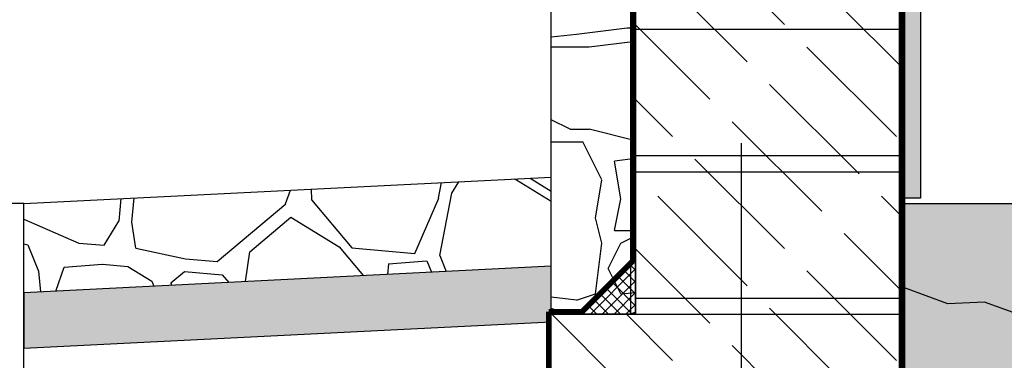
# Model space of a CAD drawing. Header units: centimetres. Extents: x 148485 to 162129, y -6573 to -2118.
# Tile 102 of 167: x 151813 to 151907, y -4752 to -4720. Entities that reach past the tile are written whole.
import ezdxf

# ---------------------------------------------------------------- set-up
doc = ezdxf.new("R2010")
doc.units = ezdxf.units.CM
doc.header["$LTSCALE"] = 0.1
doc.linetypes.add('DASHDOT', pattern=[1, 0.5, -0.25, 0, -0.25])
doc.linetypes.add('DASHED', pattern=[19.05, 12.7, -6.35])
doc.layers.add('A_izolacje', color=7, linetype='DASHED', lineweight=15)
for name, color, linetype in [('A_wymiary_zewn', 4, 'Continuous'), ('hatch_R&F', 4, 'Continuous'), ('osie_R&F', 6, 'DASHDOT'), ('widoki_R&F', 4, 'Continuous'), ('ściany_murowane_R&F', 13, 'Continuous')]:
    doc.layers.add(name, color=color, linetype=linetype)
doc.layers.add('ZAKRES_MDCP_L_0', color=7, linetype='Continuous', true_color=0xfd0000)

msp = doc.modelspace()

# ---------------------------------------------------------------- hatches: boundary and pattern name
at = {"layer": 'hatch_R&F'}
h = msp.add_hatch(dxfattribs=at)
h.set_pattern_fill('AR-SAND', color=256, scale=0.01)
h.set_pattern_definition([(37.5, (3603.51983, 1583.23214), (-0.016000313, 0.4894132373), [0, -0.38608, 0, -0.4318, 0, -0.41275]), (7.5, (3603.5198, 1583.23214), (0.449523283, 0.7168251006), [0, -0.20828, 0, -0.34798, 0, -0.13335]), (327.5, (3603.2074, 1583.23214), (0.7909923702, 0.0014371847), [0, -0.127, 0, -0.4572, 0, -0.5969]), (317.5, (3603.2074, 1583.23214), (0.7635564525, 0.2229293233), [0, -0.0635, 0, -0.29972, 0, -0.3429])])
h.paths.add_polyline_path([(151897.169, -4683.06), (151894.169, -4683.06), (151894.169, -4681.56), (151898.669, -4681.56), (151898.669, -4737.06), (151897.169, -4737.06)])
h = msp.add_hatch(dxfattribs=at)
h.set_pattern_fill('ROCKWALL', color=256, scale=60, pattern_type=2)
h.set_pattern_definition([(0, (3666.02, 1600.63), (60, 60), [1.8, -58.2]), (0, (3665.42, 1629.43), (60, 60), [1.8, -58.2]), (0, (3645.02, 1588.63), (60, 60), [1.8, -58.2]), (0, (3610.82, 1639.03), (60, 60), [2.4, -57.6]), (0, (3636.62, 1608.43), (60, 60), [3.6, -56.4]), (0, (3663.62, 1637.23), (60, 60), [3.6, -56.4]), (0, (3638.42, 1613.23), (60, 60), [3.6, -56.4]), (0, (3645.62, 1612.63), (60, 60), [7.2, -52.8]), (0, (3663.02, 1601.23), (60, 60), [1.8, -58.2]), (0, (3640.22, 1594.03), (60, 60), [2.4, -57.6]), (0, (3622.22, 1615.03), (60, 60), [3, -57]), (0, (3665.42, 1586.83), (60, 60), [3, -57]), (0, (3648.02, 1614.43), (60, 60), [3.6, -56.4]), (0, (3651.62, 1634.83), (60, 60), [3.6, -56.4]), (0, (3663.02, 1628.23), (60, 60), [3.6, -56.4]), (0, (3612.02, 1628.23), (60, 60), [4.2, -55.8]), (0, (3652.82, 1599.43), (60, 60), [4.8, -55.2]), (0, (3630.02, 1642.63), (60, 60), [4.8, -55.2]), (0, (3618.62, 1613.23), (60, 60), [5.4, -54.6]), (0, (3620.42, 1626.43), (60, 60), [6, -54]), (0, (3648.02, 1636.63), (60, 60), [8.4, -51.6]), (0, (3625.22, 1583.83), (60, 60), [9.6, -50.4]), (0, (3609.62, 1619.83), (60, 60), [14.4, -45.6]), (90, (3661.22, 1633.63), (-60, 60), [2.4, -57.6]), (90, (3617.42, 1630.63), (-60, 60), [2.4, -57.6]), (90, (3619.22, 1632.43), (-60, 60), [2.4, -57.6]), (90, (3640.22, 1615.63), (-60, 60), [3.6, -56.4]), (90, (3639.02, 1589.23), (-60, 60), [3.6, -56.4]), (90, (3609.02, 1603.63), (-60, 60), [4.2, -55.8]), (90, (3642.62, 1609.63), (-60, 60), [1.8, -58.2]), (90, (3651.62, 1591.63), (-60, 60), [2.4, -57.6]), (90, (3625.22, 1615.03), (-60, 60), [2.4, -57.6]), (90, (3637.22, 1639.03), (-60, 60), [2.4, -57.6]), (90, (3639.02, 1641.43), (-60, 60), [2.4, -57.6]), (90, (3656.42, 1641.43), (-60, 60), [3, -57]), (90, (3658.22, 1641.43), (-60, 60), [3, -57]), (90, (3637.82, 1589.23), (-60, 60), [3, -57]), (90, (3635.42, 1604.83), (-60, 60), [6, -54]), (45, (3644.42, 1611.432), (0, 60), [1.697058, -83.155756]), (45, (3658.22, 1589.832), (0, 60), [1.697058, -83.155756]), (45, (3639.02, 1592.832), (0, 60), [1.697058, -83.155756]), (45, (3648.02, 1590.432), (0, 60), [1.697058, -83.155756]), (45, (3648.62, 1594.632), (0, 60), [1.697058, -83.155756]), (45, (3621.62, 1639.632), (0, 60), [1.697058, -83.155756]), (45, (3656.42, 1636.632), (0, 60), [1.697058, -83.155756]), (45, (3654.02, 1604.832), (0, 60), [2.545584, -82.30723]), (45, (3621.62, 1589.832), (0, 60), [2.545584, -82.30723]), (45, (3651.02, 1597.632), (0, 60), [2.545584, -82.30723]), (45, (3622.22, 1589.232), (0, 60), [4.242642, -80.610172]), (45, (3655.22, 1625.232), (0, 60), [4.242642, -80.610172]), (45, (3656.42, 1625.232), (0, 60), [4.242642, -80.610172]), (45, (3635.42, 1603.632), (0, 60), [5.091168, -79.761646]), (45, (3631.22, 1600.632), (0, 60), [5.939694, -78.91312]), (135, (3640.22, 1588.032), (-60, 7e-15), [1.697058, -83.155756]), (135, (3660.02, 1637.832), (-60, 7e-15), [1.697058, -83.155756]), (135, (3642.02, 1613.832), (-60, 7e-15), [2.545584, -82.30723]), (135, (3625.22, 1617.432), (-60, 7e-15), [2.545584, -82.30723]), (135, (3651.02, 1618.632), (-60, 7e-15), [2.545584, -82.30723]), (135, (3657.62, 1586.832), (-60, 7e-15), [2.545584, -82.30723]), (135, (3660.02, 1601.832), (-60, 7e-15), [3.39411, -81.458704]), (135, (3610.22, 1598.232), (-60, 7e-15), [3.39411, -81.458704]), (135, (3628.82, 1624.032), (-60, 7e-15), [3.39411, -81.458704]), (135, (3611.42, 1601.232), (-60, 7e-15), [3.39411, -81.458704]), (135, (3663.02, 1601.232), (-60, 7e-15), [4.242642, -80.610172]), (135, (3640.22, 1622.232), (-60, 7e-15), [4.242642, -80.610172]), (135, (3636.62, 1595.232), (-60, 7e-15), [5.091168, -79.761646]), (135, (3637.82, 1592.232), (-60, 7e-15), [8.485278, -76.367536]), (5.710593, (3651.62, 1600.032), (60, 2e-09), [6.03, -596.962537]), (5.710593, (3657.02, 1612.032), (60, 2e-09), [6.03, -596.962537]), (5.710593, (3642.02, 1613.832), (60, 2e-09), [6.03, -596.962537]), (5.710593, (3643.22, 1619.832), (60, 2e-09), [6.03, -596.962537]), (5.710593, (3657.62, 1599.432), (60, 2e-09), [6.03, -596.962537]), (5.710593, (3659.42, 1586.232), (60, 2e-09), [6.03, -596.962537]), (5.710593, (3617.42, 1618.632), (60, 2e-09), [6.03, -596.962537]), (5.710593, (3612.62, 1612.632), (60, 2e-09), [6.03, -596.962537]), (5.710593, (3625.22, 1600.032), (60, 2e-09), [6.03, -596.962537]), (5.710593, (3645.02, 1621.632), (60, 2e-09), [6.03, -596.962537]), (5.710593, (3664.22, 1585.632), (60, 2e-09), [6.03, -596.962537]), (5.710593, (3610.22, 1613.832), (60, 2e-09), [12.06, -590.932537]), (5.710593, (3660.02, 1637.832), (60, 2e-09), [6.03, -596.962537]), (7.1250163, (3609.62, 1626.432), (60, -6e-10), [4.8372, -478.898265]), (7.1250163, (3607.22, 1637.232), (60, -6e-10), [4.8372, -478.898265]), (7.1250163, (3656.42, 1613.232), (60, -6e-10), [4.8372, -478.898265]), (7.1250163, (3630.02, 1627.032), (60, -6e-10), [4.8372, -478.898265]), (7.1250163, (3625.22, 1642.032), (60, -6e-10), [4.8372, -478.898265]), (7.1250163, (3666.02, 1638.432), (60, -6e-10), [4.8372, -478.898265]), (7.1250163, (3659.42, 1585.032), (60, -6e-10), [4.8372, -478.898265]), (9.462322, (3654.02, 1603.632), (60, -3e-11), [3.6498, -361.315952]), (9.462322, (3625.82, 1598.232), (60, -3e-11), [3.6498, -361.315952]), (11.3099325, (3640.22, 1619.232), (60, -2e-09), [3.0594, -302.88177]), (11.3099325, (3624.02, 1619.832), (60, -2e-09), [3.0594, -302.88177]), (11.3099325, (3640.22, 1635.432), (60, -2e-09), [3.0594, -302.88177]), (11.3099325, (3662.42, 1593.432), (60, -2e-09), [6.1188, -299.82237]), (14.036243, (3651.62, 1614.432), (60, 4e-09), [2.4738, -244.912538]), (14.036243, (3634.82, 1583.832), (60, 4e-09), [2.4738, -244.912538]), (14.036243, (3622.82, 1643.232), (60, 4e-09), [2.4738, -244.912538]), (14.036243, (3663.62, 1600.032), (60, 4e-09), [2.4738, -244.912538]), (14.036243, (3645.62, 1589.832), (60, 4e-09), [2.4738, -244.912538]), (14.036243, (3630.62, 1625.832), (60, 4e-09), [2.4738, -244.912538]), (14.036243, (3659.42, 1628.232), (60, 4e-09), [2.4738, -244.912538]), (14.036243, (3618.02, 1638.432), (60, 4e-09), [2.4738, -244.912538]), (14.036243, (3659.42, 1591.032), (60, 4e-09), [9.8952, -237.491138]), (18.434949, (3666.02, 1613.232), (60, -1e-09), [1.8972, -187.83946]), (18.434949, (3645.62, 1604.232), (60, -1e-09), [3.7944, -185.94226]), (18.434949, (3611.42, 1598.832), (60, -1e-09), [3.7944, -185.94226]), (18.434949, (3651.02, 1622.232), (60, -1e-09), [3.7944, -185.94226]), (18.434949, (3640.22, 1588.032), (60, -1e-09), [5.6916, -184.04506]), (26.565052, (3610.22, 1618.632), (60, 7e-07), [1.3416, -132.822479]), (26.565052, (3658.22, 1584.432), (60, 7e-07), [1.3416, -132.822479]), (26.565051, (3640.22, 1608.432), (60, 3e-09), [2.6832, -131.480879]), (26.565051, (3661.22, 1636.032), (60, 3e-09), [2.6832, -131.480879]), (26.565051, (3636.02, 1612.032), (60, 3e-09), [2.6832, -131.480879]), (26.565051, (3657.62, 1600.632), (60, 3e-09), [2.6832, -131.480879]), (26.565051, (3648.02, 1603.032), (60, 3e-09), [2.6832, -131.480879]), (26.565051, (3610.22, 1611.432), (60, 3e-09), [2.6832, -131.480879]), (26.565051, (3664.82, 1601.232), (60, 3e-09), [2.6832, -131.480879]), (26.565051, (3637.82, 1634.232), (60, 3e-09), [2.6832, -131.480879]), (26.565051, (3622.82, 1640.832), (60, 3e-09), [2.6832, -131.480879]), (26.565051, (3635.42, 1613.232), (60, 3e-09), [4.0248, -130.139279]), (26.565051, (3646.82, 1588.632), (60, 3e-09), [4.0248, -130.139279]), (26.565051, (3640.22, 1586.232), (60, 3e-09), [5.3664, -128.797679]), (26.565051, (3656.42, 1590.432), (60, 3e-09), [6.708, -127.456079]), (63.434949, (3618.62, 1631.232), (3e-09, 60), [1.3416, -132.822479]), (63.434949, (3639.02, 1583.832), (3e-09, 60), [2.6832, -131.480879]), (63.434949, (3656.42, 1584.432), (3e-09, 60), [2.6832, -131.480879]), (63.434949, (3609.02, 1616.232), (3e-09, 60), [2.6832, -131.480879]), (63.434949, (3616.22, 1628.232), (3e-09, 60), [2.6832, -131.480879]), (63.434949, (3617.42, 1633.032), (3e-09, 60), [2.6832, -131.480879]), (63.434949, (3634.82, 1627.632), (3e-09, 60), [2.6832, -131.480879]), (63.434949, (3608.42, 1594.632), (3e-09, 60), [4.0248, -130.139279]), (63.434949, (3658.22, 1628.232), (3e-09, 60), [4.0248, -130.139279]), (63.434949, (3627.02, 1620.432), (3e-09, 60), [4.0248, -130.139279]), (63.434949, (3619.82, 1586.232), (3e-09, 60), [4.0248, -130.139279]), (63.434949, (3633.02, 1598.832), (3e-09, 60), [5.3664, -128.797679]), (63.434949, (3654.02, 1620.432), (3e-09, 60), [5.3664, -128.797679]), (63.434949, (3619.22, 1634.832), (3e-09, 60), [5.3664, -128.797679]), (63.434949, (3627.62, 1619.832), (3e-09, 60), [6.708, -127.456079]), (71.565051, (3654.62, 1623.432), (-1e-09, 60), [1.8972, -187.83946]), (71.565051, (3608.42, 1586.832), (-1e-09, 60), [3.7944, -185.94226]), (71.565051, (3609.02, 1607.832), (-1e-09, 60), [3.7944, -185.94226]), (71.565051, (3635.42, 1633.632), (-1e-09, 60), [5.6922, -184.04446]), (75.963757, (3610.22, 1594.032), (4e-09, 60), [4.9476, -242.438738]), (75.963757, (3620.42, 1639.032), (4e-09, 60), [2.4738, -244.912538]), (78.6900675, (3627.02, 1616.832), (-2e-09, 60), [3.0594, -302.88177]), (78.6900675, (3607.22, 1602.432), (-2e-09, 60), [3.0594, -302.88177]), (78.6900675, (3609.62, 1619.832), (-2e-09, 60), [3.0594, -302.88177]), (78.6900675, (3623.42, 1591.632), (-2e-09, 60), [6.1188, -299.82237]), (78.6900675, (3636.62, 1628.232), (-2e-09, 60), [6.1188, -299.82237]), (80.537678, (3643.82, 1607.832), (-3e-11, 60), [3.6168, -361.348952]), (80.537678, (3621.62, 1585.632), (-3e-11, 60), [3.6168, -361.348952]), (80.537678, (3607.82, 1621.032), (-3e-11, 60), [3.6168, -361.348952]), (82.8749837, (3637.22, 1584.432), (-6e-10, 60), [4.8372, -478.898265]), (82.8749837, (3607.82, 1613.832), (-6e-10, 60), [4.8372, -478.898265]), (84.289407, (3656.42, 1606.032), (7e-10, 60), [6.03, -596.962537]), (84.289407, (3625.22, 1592.232), (7e-10, 60), [6.03, -596.962537]), (95.710593, (3639.02, 1615.032), (-2e-09, 60), [6.03, -596.962537]), (95.710593, (3610.82, 1588.032), (-2e-09, 60), [6.03, -596.962537]), (97.1250163, (3655.82, 1606.632), (6e-10, 60), [4.8372, -478.898265]), (99.462322, (3636.62, 1608.432), (-6e-08, 60), [3.6168, -361.348952]), (99.462322, (3651.62, 1594.032), (-6e-08, 60), [3.6168, -361.348952]), (99.462322, (3649.82, 1595.832), (-6e-08, 60), [3.6168, -361.348952]), (99.462322, (3610.22, 1622.832), (-6e-08, 60), [3.6168, -361.348952]), (99.462322, (3654.62, 1616.832), (-6e-08, 60), [3.6168, -361.348952]), (99.462322, (3636.02, 1630.032), (-6e-08, 60), [3.6168, -361.348952]), (99.462322, (3639.62, 1637.832), (-6e-08, 60), [3.6168, -361.348952]), (101.3099325, (3607.82, 1605.432), (2e-09, 60), [6.1188, -299.82237]), (101.3099325, (3609.62, 1590.432), (2e-09, 60), [3.0594, -302.88177]), (101.3099325, (3637.22, 1625.232), (2e-09, 60), [3.0594, -302.88177]), (104.036243, (3654.02, 1615.032), (-4e-09, 60), [2.4738, -244.912538]), (104.036243, (3608.42, 1618.632), (-4e-09, 60), [2.4738, -244.912538]), (104.036243, (3661.82, 1631.232), (-4e-09, 60), [2.4738, -244.912538]), (104.036243, (3619.22, 1628.832), (-4e-09, 60), [2.4738, -244.912538]), (104.036243, (3658.82, 1639.032), (-4e-09, 60), [2.4738, -244.912538]), (108.434949, (3642.62, 1611.432), (1e-09, 60), [1.8972, -187.83946]), (108.434949, (3618.62, 1635.432), (1e-09, 60), [1.8972, -187.83946]), (108.434949, (3649.22, 1591.632), (1e-09, 60), [1.8972, -187.83946]), (108.434949, (3659.42, 1586.232), (1e-09, 60), [3.7944, -185.94226]), (108.434949, (3657.62, 1637.832), (1e-09, 60), [3.7944, -185.94226]), (116.565051, (3645.62, 1604.232), (-3e-09, 60), [4.0248, -130.139279]), (116.565051, (3645.62, 1601.232), (-3e-09, 60), [4.0248, -130.139279]), (116.565051, (3608.42, 1624.632), (-3e-09, 60), [4.0248, -130.139279]), (116.565051, (3656.42, 1613.232), (-3e-09, 60), [4.0248, -130.139279]), (116.565051, (3638.42, 1621.032), (-3e-09, 60), [5.3664, -128.797679]), (116.565051, (3649.22, 1600.632), (-3e-09, 60), [2.6832, -131.480879]), (116.565051, (3628.22, 1614.432), (-3e-09, 60), [2.6832, -131.480879]), (116.565051, (3660.02, 1631.832), (-3e-09, 60), [2.6832, -131.480879]), (116.565051, (3622.82, 1643.232), (-3e-09, 60), [2.6832, -131.480879]), (116.565051, (3610.22, 1613.832), (-3e-09, 60), [2.6832, -131.480879]), (116.565051, (3621.02, 1641.432), (-3e-09, 60), [4.0248, -130.139279]), (153.434949, (3629.42, 1613.832), (-60, 3e-09), [1.3416, -132.822479]), (153.434949, (3663.02, 1628.232), (-60, 3e-09), [1.3416, -132.822479]), (153.434949, (3655.22, 1611.432), (-60, 3e-09), [2.6832, -131.480879]), (153.434949, (3653.42, 1617.432), (-60, 3e-09), [2.6832, -131.480879]), (153.434949, (3637.22, 1641.432), (-60, 3e-09), [2.6832, -131.480879]), (153.434949, (3660.02, 1604.232), (-60, 3e-09), [4.0248, -130.139279]), (153.434949, (3665.42, 1629.432), (-60, 3e-09), [4.0248, -130.139279]), (153.434949, (3624.62, 1597.632), (-60, 3e-09), [4.0248, -130.139279]), (153.434949, (3649.22, 1599.432), (-60, 3e-09), [4.0248, -130.139279]), (153.434949, (3643.82, 1604.832), (-60, 3e-09), [5.3664, -128.797679]), (161.565051, (3625.22, 1600.032), (-60, -1e-09), [1.8972, -187.83946]), (161.565051, (3606.62, 1611.432), (-60, -1e-09), [3.7944, -185.94226]), (161.565051, (3635.42, 1610.832), (-60, -1e-09), [5.6922, -184.04446]), (161.565051, (3655.82, 1588.632), (-60, -1e-09), [5.6922, -184.04446]), (165.963757, (3651.62, 1600.032), (-60, 4e-09), [2.4738, -244.912538]), (165.963757, (3631.82, 1598.232), (-60, 4e-09), [2.4738, -244.912538]), (165.963757, (3651.62, 1634.832), (-60, 4e-09), [2.4738, -244.912538]), (165.963757, (3642.02, 1637.232), (-60, 4e-09), [2.4738, -244.912538]), (165.963757, (3656.42, 1590.432), (-60, 4e-09), [4.9476, -242.438738]), (165.963757, (3612.02, 1628.232), (-60, 4e-09), [4.9476, -242.438738]), (165.963757, (3630.02, 1627.032), (-60, 4e-09), [4.9476, -242.438738]), (168.6900675, (3636.02, 1625.832), (-60, -2e-09), [3.0594, -302.88177]), (168.6900675, (3619.22, 1585.032), (-60, -2e-09), [3.0594, -302.88177]), (168.6900675, (3619.82, 1586.232), (-60, -2e-09), [9.1782, -296.76297]), (170.537678, (3654.02, 1603.632), (-60, 2e-09), [3.6498, -361.315952]), (170.537678, (3658.82, 1634.232), (-60, 2e-09), [3.6498, -361.315952]), (172.8749836, (3654.02, 1604.832), (-60, 4e-10), [4.8372, -478.898265]), (172.8749836, (3645.02, 1621.632), (-60, 4e-10), [4.8372, -478.898265]), (172.8749836, (3666.02, 1613.232), (-60, 4e-10), [4.8372, -478.898265]), (172.8749836, (3618.02, 1638.432), (-60, 4e-10), [4.8372, -478.898265]), (174.289407, (3620.42, 1626.432), (-60, 4e-09), [6.03, -596.962537]), (174.289407, (3630.02, 1612.632), (-60, 4e-09), [6.03, -596.962537]), (174.289407, (3648.62, 1593.432), (-60, 4e-09), [6.03, -596.962537]), (174.289407, (3635.42, 1613.232), (-60, 4e-09), [6.03, -596.962537]), (174.289407, (3617.42, 1618.632), (-60, 4e-09), [6.03, -596.962537]), (174.289407, (3621.02, 1599.432), (-60, 4e-09), [6.03, -596.962537]), (174.289407, (3618.02, 1637.232), (-60, 4e-09), [6.03, -596.962537]), (174.289407, (3649.22, 1635.432), (-60, 4e-09), [6.03, -596.962537]), (174.289407, (3625.22, 1628.232), (-60, 4e-09), [6.03, -596.962537]), (174.289407, (3616.22, 1585.632), (-60, 4e-09), [6.03, -596.962537]), (174.289407, (3648.02, 1636.632), (-60, 4e-09), [6.03, -596.962537]), (177.1375948, (3648.6198, 1594.632), (-60, 3e-09), [12.015, -1189.484063]), (177.1375948, (3623.4198, 1600.632), (-60, 3e-09), [12.015, -1189.484063])])
h.paths.add_polyline_path([(151863.669, -4683.56), (151871.669, -4683.56), (151871.669, -4748.06), (151863.669, -4748.06)])
h = msp.add_hatch(dxfattribs=at)
h.set_pattern_fill('AR-SAND', color=256, scale=0.01, angle=180)
h.set_pattern_definition([(37.5, (3608.01983, 1583.23214), (-0.016000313, 0.4894132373), [0, -0.38608, 0, -0.4318, 0, -0.41275]), (7.5, (3608.0198, 1583.23214), (0.449523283, 0.7168251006), [0, -0.20828, 0, -0.34798, 0, -0.13335]), (327.5, (3607.7074, 1583.23214), (0.7909923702, 0.0014371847), [0, -0.127, 0, -0.4572, 0, -0.5969]), (317.5, (3607.7074, 1583.23214), (0.7635564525, 0.2229293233), [0, -0.0635, 0, -0.29972, 0, -0.3429])])
h.paths.add_polyline_path([(151871.169, -4733.56), (151871.169, -4683.06), (151876.669, -4683.06), (151876.669, -4683.56), (151871.669, -4683.56), (151871.669, -4733.56)])
h = msp.add_hatch(dxfattribs=at)
h.set_pattern_fill('AR-SAND', color=256, scale=0.01)
h.set_pattern_definition([(37.5, (3603.01983, 1583.23214), (-0.016000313, 0.4894132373), [0, -0.38608, 0, -0.4318, 0, -0.41275]), (7.5, (3603.0198, 1583.23214), (0.449523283, 0.7168251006), [0, -0.20828, 0, -0.34798, 0, -0.13335]), (327.5, (3602.7074, 1583.23214), (0.7909923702, 0.0014371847), [0, -0.127, 0, -0.4572, 0, -0.5969]), (317.5, (3602.7074, 1583.23214), (0.7635564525, 0.2229293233), [0, -0.0635, 0, -0.29972, 0, -0.3429])])
h.paths.add_polyline_path([(151896.669, -4683.56), (151891.669, -4683.56), (151891.669, -4683.06), (151897.169, -4683.06), (151897.169, -4811.06), (151896.669, -4811.06)])
h = msp.add_hatch(dxfattribs=at)
h.set_pattern_fill('ACAD_ISO02W100', color=256, angle=135, style=0)
h.set_pattern_definition([(135, (3609.02, 1583.232), (-3.5355339, -3.5355339), [12, -3])])
h.paths.add_polyline_path([(151871.669, -4707.56), (151896.669, -4707.56), (151896.669, -4815.56), (151863.669, -4815.56), (151863.669, -4748.06), (151871.669, -4748.06)])
h = msp.add_hatch(dxfattribs=at)
h.set_pattern_fill('ROCKWALL', color=256, scale=60, angle=265, pattern_type=2)
h.set_pattern_definition([(265, (-795.006, -91.29), (54.542337, -65.001026), [1.8, -58.2]), (265, (-766.263, -93.2), (54.542337, -65.001026), [1.8, -58.2]), (265, (-805.13, -69.32), (54.542337, -65.001026), [1.8, -58.2]), (265, (-751.94, -39.645), (54.542337, -65.001026), [2.4, -57.6]), (265, (-784.673, -62.68), (54.542337, -65.001026), [3.6, -56.4]), (265, (-758.336, -92.09), (54.542337, -65.001026), [3.6, -56.4]), (265, (-780.05, -64.89), (54.542337, -65.001026), [3.6, -56.4]), (265, (-781.274, -72.01), (54.542337, -65.001026), [7.2, -52.8]), (265, (-794.147, -88.35), (54.542337, -65.001026), [1.8, -58.2]), (265, (-799.33, -65.01), (54.542337, -65.001026), [2.4, -57.6]), (265, (-776.844, -48.91), (54.542337, -65.001026), [3, -57]), (265, (-808.7, -89.49), (54.542337, -65.001026), [3, -57]), (265, (-779.69, -74.56), (54.542337, -65.001026), [3.6, -56.4]), (265, (-759.68, -79.924), (54.542337, -65.001026), [3.6, -56.4]), (265, (-767.25, -90.705), (54.542337, -65.001026), [3.6, -56.4]), (265, (-762.805, -39.9), (54.542337, -65.001026), [4.2, -55.8]), (265, (-795.05, -78.034), (54.542337, -65.001026), [4.8, -55.2]), (265, (-750.03, -59.086), (54.542337, -65.001026), [4.8, -55.2]), (265, (-778.32, -45.167), (54.542337, -65.001026), [5.4, -54.6]), (265, (-765.33, -48.11), (54.542337, -65.001026), [6, -54]), (265, (-757.574, -76.494), (54.542337, -65.001026), [8.4, -51.6]), (265, (-808.186, -49.18), (54.542337, -65.001026), [9.6, -50.4]), (265, (-770.964, -36.776), (54.542337, -65.001026), [14.4, -45.6]), (355, (-761.713, -89.38), (65.001026, 54.542337), [2.4, -57.6]), (355, (-760.885, -45.49), (65.001026, 54.542337), [2.4, -57.6]), (355, (-759.25, -47.44), (65.001026, 54.542337), [2.4, -57.6]), (355, (-777.815, -66.894), (65.001026, 54.542337), [3.6, -56.4]), (355, (-804.01, -63.4), (65.001026, 54.542337), [3.6, -56.4]), (355, (-787.05, -34.767), (65.001026, 54.542337), [4.2, -55.8]), (355, (-784, -68.76), (65.001026, 54.542337), [1.8, -58.2]), (355, (-802.717, -76.16), (65.001026, 54.542337), [2.4, -57.6]), (355, (-777.105, -51.9), (65.001026, 54.542337), [2.4, -57.6]), (355, (-754.24, -65.945), (65.001026, 54.542337), [2.4, -57.6]), (355, (-752.01, -67.947), (65.001026, 54.542337), [2.4, -57.6]), (355, (-753.525, -85.28), (65.001026, 54.542337), [3, -57]), (355, (-753.68, -87.074), (65.001026, 54.542337), [3, -57]), (355, (-803.905, -62.2), (65.001026, 54.542337), [3, -57]), (355, (-788.155, -61.17), (65.001026, 54.542337), [6, -54]), (310, (-782.365, -70.71), (59.771682, -5.229345), [1.697058, -83.155756]), (310, (-805.085, -82.577), (59.771682, -5.229345), [1.697058, -83.155756]), (310, (-800.423, -63.71), (59.771682, -5.229345), [1.697058, -83.155756]), (310, (-803.6, -72.468), (59.771682, -5.229345), [1.697058, -83.155756]), (310, (-799.467, -73.43), (59.771682, -5.229345), [1.697058, -83.155756]), (310, (-752.285, -50.456), (59.771682, -5.229345), [1.697058, -83.155756]), (310, (-758.306, -84.862), (59.771682, -5.229345), [1.697058, -83.155756]), (310, (-789.776, -79.7), (59.771682, -5.229345), [2.545584, -82.30723]), (310, (-801.895, -46.116), (59.771682, -5.229345), [2.545584, -82.30723]), (310, (-796.687, -76.084), (59.771682, -5.229345), [2.545584, -82.30723]), (310, (-802.545, -46.66), (59.771682, -5.229345), [4.242642, -80.610172]), (310, (-769.56, -82.673), (59.771682, -5.229345), [4.242642, -80.610172]), (310, (-769.663, -83.87), (59.771682, -5.229345), [4.242642, -80.610172]), (310, (-789.35, -61.066), (59.771682, -5.229345), [5.091168, -79.761646]), (310, (-791.973, -56.62), (59.771682, -5.229345), [5.939694, -78.91312]), (40, (-805.31, -64.49), (5.229345, 59.771682), [1.697058, -83.155756]), (40, (-757.425, -88.553), (5.229345, 59.771682), [1.697058, -83.155756]), (40, (-779.765, -68.53), (5.229345, 59.771682), [2.545584, -82.30723]), (40, (-774.714, -52.108), (5.229345, 59.771682), [2.545584, -82.30723]), (40, (-775.767, -77.914), (5.229345, 59.771682), [2.545584, -82.30723]), (40, (-808.02, -81.717), (5.229345, 59.771682), [2.545584, -82.30723]), (40, (-793.288, -85.416), (5.229345, 59.771682), [3.39411, -81.458704]), (40, (-792.534, -35.49), (5.229345, 59.771682), [3.39411, -81.458704]), (40, (-768.453, -56.27), (5.229345, 59.771682), [3.39411, -81.458704]), (40, (-789.65, -36.95), (5.229345, 59.771682), [3.39411, -81.458704]), (40, (-794.147, -88.35), (5.229345, 59.771682), [4.242642, -80.610172]), (40, (-771.24, -67.47), (5.229345, 59.771682), [4.242642, -80.610172]), (40, (-797.823, -61.53), (5.229345, 59.771682), [5.091168, -79.761646]), (40, (-800.916, -62.463), (5.229345, 59.771682), [8.485278, -76.367536]), (270.710593, (-794.349, -76.8907), (-5.22934456, -59.77168188), [6.03, -596.962537]), (270.710593, (-782.865, -83.316), (-5.22934456, -59.77168188), [6.03, -596.962537]), (270.710593, (-779.7646, -68.53), (-5.22934456, -59.77168188), [6.03, -596.962537]), (270.710593, (-773.892, -70.2483), (-5.22934456, -59.77168188), [6.03, -596.962537]), (270.710593, (-795.4695, -82.8156), (-5.22934456, -59.77168188), [6.03, -596.962537]), (270.710593, (-808.776, -83.458), (-5.22934456, -59.77168188), [6.03, -596.962537]), (270.710593, (-772.839, -44.442), (-5.22934456, -59.77168188), [6.03, -596.962537]), (270.710593, (-778.3977, -39.137), (-5.22934456, -59.77168188), [6.03, -596.962537]), (270.710593, (-792.048, -50.591), (-5.22934456, -59.77168188), [6.03, -596.962537]), (270.710593, (-772.256, -72.1984), (-5.22934456, -59.77168188), [6.03, -596.962537]), (270.710593, (-809.792, -88.188), (-5.22934456, -59.77168188), [6.03, -596.962537]), (270.710593, (-776.993, -36.851), (-5.22934456, -59.77168188), [12.06, -590.932537]), (270.710593, (-757.425, -88.553), (-5.22934456, -59.77168188), [6.03, -596.962537]), (272.1250163, (-764.389, -37.3514), (-5.22934457, -59.7716819), [4.8372, -478.898265]), (272.1250163, (-753.421, -35.902), (-5.22934457, -59.7716819), [4.8372, -478.898265]), (272.1250163, (-781.6174, -82.823), (-5.22934457, -59.7716819), [4.8372, -478.898265]), (272.1250163, (-765.569, -57.726), (-5.22934457, -59.7716819), [4.8372, -478.898265]), (272.1250163, (-750.208, -54.252), (-5.22934457, -59.7716819), [4.8372, -478.898265]), (272.1250163, (-757.35, -94.583), (-5.22934457, -59.7716819), [4.8372, -478.898265]), (272.1250163, (-809.9715, -83.354), (-5.22934457, -59.7716819), [4.8372, -478.898265]), (274.462322, (-790.972, -79.595), (-5.22934456, -59.7716819), [3.6498, -361.315952]), (274.462322, (-793.893, -51.032), (-5.22934456, -59.7716819), [3.6498, -361.315952]), (276.3099325, (-774.228, -67.207), (-5.2293446, -59.7716819), [3.0594, -302.88177]), (276.3099325, (-772.219, -51.121), (-5.2293446, -59.7716819), [3.0594, -302.88177]), (276.3099325, (-758.09, -68.619), (-5.2293446, -59.7716819), [3.0594, -302.88177]), (276.3099325, (-801.865, -87.074), (-5.2293446, -59.7716819), [6.1188, -299.82237]), (279.036243, (-780.004, -78.146), (-5.2293446, -59.7716819), [2.4738, -244.912538]), (279.036243, (-809.023, -58.743), (-5.2293446, -59.7716819), [2.4738, -244.912538]), (279.036243, (-748.803, -51.965), (-5.2293446, -59.7716819), [2.4738, -244.912538]), (279.036243, (-795.395, -88.845), (-5.2293446, -59.7716819), [2.4738, -244.912538]), (279.036243, (-803.987, -70.025), (-5.2293446, -59.7716819), [2.4738, -244.912538]), (279.036243, (-766.817, -58.219), (-5.2293446, -59.7716819), [2.4738, -244.912538]), (279.036243, (-766.936, -87.119), (-5.2293446, -59.7716819), [2.4738, -244.912538]), (279.036243, (-753.167, -46.765), (-5.2293446, -59.7716819), [2.4738, -244.912538]), (279.036243, (-803.994, -83.877), (-5.2293446, -59.7716819), [9.8952, -237.491138]), (283.434949, (-782.454, -92.386), (-5.2293446, -59.771682), [1.8972, -187.83946]), (283.434949, (-789.642, -71.28), (-5.2293446, -59.771682), [3.7944, -185.94226]), (283.434949, (-792.04, -36.74), (-5.2293446, -59.771682), [3.7944, -185.94226]), (283.434949, (-772.181, -78.228), (-5.2293446, -59.771682), [3.7944, -185.94226]), (283.434949, (-805.31, -64.488), (-5.2293446, -59.771682), [5.6916, -184.04506]), (291.565052, (-772.21, -37.27), (-5.229344, -59.771682), [1.3416, -132.822479]), (291.565052, (-810.465, -82.106), (-5.229344, -59.771682), [1.3416, -132.822479]), (291.565051, (-784.987, -66.266), (-5.2293446, -59.771682), [2.6832, -131.480879]), (291.565051, (-759.322, -89.592), (-5.2293446, -59.771682), [2.6832, -131.480879]), (291.565051, (-781.035, -62.396), (-5.2293446, -59.771682), [2.6832, -131.480879]), (291.565051, (-794.274, -82.92), (-5.2293446, -59.771682), [2.6832, -131.480879]), (291.565051, (-791.046, -73.566), (-5.2293446, -59.771682), [2.6832, -131.480879]), (291.565051, (-779.384, -36.642), (-5.2293446, -59.771682), [2.6832, -131.480879]), (291.565051, (-794.304, -90.145), (-5.2293446, -59.771682), [2.6832, -131.480879]), (291.565051, (-759.076, -66.124), (-5.2293446, -59.771682), [2.6832, -131.480879]), (291.565051, (-751.194, -51.756), (-5.2293446, -59.771682), [2.6832, -131.480879]), (291.565051, (-779.787, -61.903), (-5.2293446, -59.771682), [4.0248, -130.139279]), (291.565051, (-805.287, -71.115), (-5.2293446, -59.771682), [4.0248, -130.139279]), (291.565051, (-807.103, -64.33), (-5.2293446, -59.771682), [5.3664, -128.797679]), (291.565051, (-804.33, -80.836), (-5.2293446, -59.771682), [6.708, -127.456079]), (328.434949, (-760.391, -46.736), (59.771682, -5.2293446), [1.3416, -132.822479]), (328.434949, (-809.39, -62.927), (59.771682, -5.2293446), [2.6832, -131.480879]), (328.434949, (-810.308, -80.313), (59.771682, -5.2293446), [2.6832, -131.480879]), (328.434949, (-774.498, -35.865), (59.771682, -5.2293446), [2.6832, -131.480879]), (328.434949, (-763.17, -44.083), (59.771682, -5.2293446), [2.6832, -131.480879]), (328.434949, (-758.494, -45.697), (59.771682, -5.2293446), [2.6832, -131.480879]), (328.434949, (-765.39, -62.56), (59.771682, -5.2293446), [2.6832, -131.480879]), (328.434949, (-795.963, -33.384), (59.771682, -5.2293446), [4.0248, -130.139279]), (328.434949, (-766.831, -85.923), (59.771682, -5.2293446), [4.0248, -130.139279]), (328.434949, (-771.882, -54.162), (59.771682, -5.2293446), [4.0248, -130.139279]), (328.434949, (-805.325, -44.01), (59.771682, -5.2293446), [4.0248, -130.139279]), (328.434949, (-793.923, -58.257), (59.771682, -5.2293446), [5.3664, -128.797679]), (328.434949, (-774.236, -81.06), (59.771682, -5.2293446), [5.3664, -128.797679]), (328.434949, (-756.857, -47.647), (59.771682, -5.2293446), [5.3664, -128.797679]), (328.434949, (-772.532, -54.708), (59.771682, -5.2293446), [6.708, -127.456079]), (336.565051, (-771.3, -81.919), (59.771682, -5.2293446), [1.8972, -187.83946]), (336.565051, (-803.733, -32.705), (59.771682, -5.2293446), [3.7944, -185.94226]), (336.565051, (-782.866, -35.133), (59.771682, -5.2293446), [3.7944, -185.94226]), (336.565051, (-759.465, -63.68), (59.771682, -5.2293446), [5.6922, -184.04446]), (340.963757, (-796.718, -35.125), (59.7716819, -5.2293446), [4.9476, -242.438738]), (340.963757, (-752.778, -49.208), (59.7716819, -5.2293446), [2.4738, -244.912538]), (343.6900675, (-775.469, -53.849), (59.7716819, -5.2293446), [3.0594, -302.88177]), (343.6900675, (-788.088, -32.869), (59.7716819, -5.2293446), [3.0594, -302.88177]), (343.6900675, (-770.964, -36.776), (59.7716819, -5.2293446), [3.0594, -302.88177]), (343.6900675, (-800.259, -48.066), (59.7716819, -5.2293446), [6.1188, -299.82237]), (343.6900675, (-764.949, -64.406), (59.7716819, -5.2293446), [6.1188, -299.82237]), (345.537678, (-785.899, -69.8), (59.7716819, -5.22934456), [3.6168, -361.348952]), (345.537678, (-806.079, -45.75), (59.7716819, -5.22934456), [3.6168, -361.348952]), (345.537678, (-769.611, -35.088), (59.7716819, -5.22934456), [3.6168, -361.348952]), (347.8749837, (-808.6344, -61.186), (59.7716819, -5.22934456), [4.8372, -478.898265]), (347.8749837, (-776.784, -34.46), (59.7716819, -5.22934456), [4.8372, -478.898265]), (349.289407, (-788.79, -82.1954), (59.77168188, -5.22934457), [6.03, -596.962537]), (349.289407, (-799.818, -49.9113), (59.77168188, -5.22934457), [6.03, -596.962537]), (0.710593, (-778.308, -65.646), (59.77168188, -5.22934456), [6.03, -596.962537]), (0.710593, (-802.747, -35.2), (59.77168188, -5.22934456), [6.03, -596.962537]), (2.1250163, (-788.14, -81.65), (59.7716819, -5.22934457), [4.8372, -478.898265]), (4.462322, (-784.673, -62.68), (59.7716819, -5.2293445), [3.6168, -361.348952]), (4.462322, (-800.326, -76.368), (59.7716819, -5.2293445), [3.6168, -361.348952]), (4.462322, (-798.376, -74.731), (59.7716819, -5.2293445), [3.6168, -361.348952]), (4.462322, (-768.027, -37.635), (59.7716819, -5.2293445), [3.6168, -361.348952]), (4.462322, (-777.874, -81.3435), (59.7716819, -5.2293445), [3.6168, -361.348952]), (4.462322, (-763.103, -63.965), (59.7716819, -5.2293445), [3.6168, -361.348952]), (4.462322, (-755.647, -68.231), (59.7716819, -5.2293445), [3.6168, -361.348952]), (6.3099325, (-785.152, -33.728), (59.7716819, -5.2293446), [6.1188, -299.82237]), (6.3099325, (-800.252, -34.214), (59.7716819, -5.2293446), [3.0594, -302.88177]), (6.3099325, (-767.99, -64.742), (59.7716819, -5.2293446), [3.0594, -302.88177]), (9.036243, (-779.615, -80.589), (59.7716819, -5.2293446), [2.4738, -244.912538]), (9.036243, (-772.054, -35.476), (59.7716819, -5.2293446), [2.4738, -244.912538]), (9.036243, (-764.157, -89.771), (59.7716819, -5.2293446), [2.4738, -244.912538]), (9.036243, (-762.835, -47.124), (59.7716819, -5.2293446), [2.4738, -244.912538]), (9.036243, (-756.125, -87.462), (59.7716819, -5.2293446), [2.4738, -244.912538]), (13.434949, (-782.208, -68.919), (59.771682, -5.2293446), [1.8972, -187.83946]), (13.434949, (-756.207, -47.102), (59.771682, -5.2293446), [1.8972, -187.83946]), (13.434949, (-802.508, -73.768), (59.771682, -5.2293446), [1.8972, -187.83946]), (13.434949, (-808.776, -83.458), (59.771682, -5.2293446), [3.7944, -185.94226]), (13.434949, (-757.216, -86.162), (59.771682, -5.2293446), [3.7944, -185.94226]), (21.565051, (-789.642, -71.28), (59.771682, -5.2293446), [4.0248, -130.139279]), (21.565051, (-792.63, -71.018), (59.771682, -5.2293446), [4.0248, -130.139279]), (21.565051, (-766.077, -36), (59.771682, -5.2293446), [4.0248, -130.139279]), (21.565051, (-781.617, -82.823), (59.771682, -5.2293446), [4.0248, -130.139279]), (21.565051, (-772.278, -65.57), (59.771682, -5.2293446), [5.3664, -128.797679]), (21.565051, (-793.542, -74.552), (59.771682, -5.2293446), [2.6832, -131.480879]), (21.565051, (-777.964, -54.835), (59.771682, -5.2293446), [2.6832, -131.480879]), (21.565051, (-763.402, -88.03), (59.771682, -5.2293446), [2.6832, -131.480879]), (21.565051, (-748.803, -51.965), (59.771682, -5.2293446), [2.6832, -131.480879]), (21.565051, (-776.993, -36.85), (59.771682, -5.2293446), [2.6832, -131.480879]), (21.565051, (-750.44, -50.015), (59.771682, -5.2293446), [4.0248, -130.139279]), (58.434949, (-778.666, -55.978), (5.2293446, 59.771682), [1.3416, -132.822479]), (58.434949, (-767.25, -90.705), (5.2293446, 59.771682), [1.3416, -132.822479]), (58.434949, (-783.306, -81.47), (5.2293446, 59.771682), [2.6832, -131.480879]), (58.434949, (-777.172, -80.2), (5.2293446, 59.771682), [2.6832, -131.480879]), (58.434949, (-751.85, -66.154), (5.2293446, 59.771682), [2.6832, -131.480879]), (58.434949, (-790.897, -85.625), (5.2293446, 59.771682), [4.0248, -130.139279]), (58.434949, (-766.263, -93.2), (5.2293446, 59.771682), [4.0248, -130.139279]), (58.434949, (-794.386, -49.784), (5.2293446, 59.771682), [4.0248, -130.139279]), (58.434949, (-794.737, -74.448), (5.2293446, 59.771682), [4.0248, -130.139279]), (58.434949, (-788.887, -69.54), (5.2293446, 59.771682), [5.3664, -128.797679]), (66.565051, (-792.048, -50.591), (5.2293446, 59.771682), [1.8972, -187.83946]), (66.565051, (-779.07, -33.056), (5.2293446, 59.771682), [3.7944, -185.94226]), (66.565051, (-782.178, -61.694), (5.2293446, 59.771682), [5.6922, -184.04446]), (66.565051, (-806.071, -80.081), (5.2293446, 59.771682), [5.6922, -184.04446]), (70.963757, (-794.349, -76.89), (5.2293446, 59.7716819), [2.4738, -244.912538]), (70.963757, (-794.416, -57.009), (5.2293446, 59.7716819), [2.4738, -244.912538]), (70.963757, (-759.681, -79.924), (5.2293446, 59.7716819), [2.4738, -244.912538]), (70.963757, (-756.454, -70.57), (5.2293446, 59.7716819), [2.4738, -244.912538]), (70.963757, (-804.33, -80.836), (5.2293446, 59.7716819), [4.9476, -242.438738]), (70.963757, (-762.805, -39.899), (5.2293446, 59.7716819), [4.9476, -242.438738]), (70.963757, (-765.569, -57.726), (5.2293446, 59.7716819), [4.9476, -242.438738]), (73.6900675, (-767.287, -63.599), (5.2293446, 59.7716819), [3.0594, -302.88177]), (73.6900675, (-806.468, -43.307), (5.2293446, 59.7716819), [3.0594, -302.88177]), (73.6900675, (-805.325, -44.009), (5.2293446, 59.7716819), [9.1782, -296.76297]), (75.537678, (-790.972, -79.595), (5.22934457, 59.7716819), [3.6498, -361.315952]), (75.537678, (-760.906, -87.044), (5.22934457, 59.7716819), [3.6498, -361.315952]), (77.8749837, (-789.776, -79.7), (5.22934457, 59.7716819), [4.8372, -478.898265]), (77.8749837, (-772.256, -72.1984), (5.22934457, 59.7716819), [4.8372, -478.898265]), (77.8749837, (-782.454, -92.386), (5.22934457, 59.7716819), [4.8372, -478.898265]), (77.8749837, (-753.1665, -46.765), (5.22934457, 59.7716819), [4.8372, -478.898265]), (79.289407, (-765.33, -48.1103), (5.22934457, 59.77168188), [6.03, -596.962537]), (79.289407, (-779.914, -56.471), (5.22934457, 59.77168188), [6.03, -596.962537]), (79.289407, (-800.662, -73.327), (5.22934457, 59.77168188), [6.03, -596.962537]), (79.289407, (-779.787, -61.903), (5.22934457, 59.77168188), [6.03, -596.962537]), (79.289407, (-772.839, -44.442), (5.22934457, 59.77168188), [6.03, -596.962537]), (79.289407, (-792.2796, -46.355), (5.22934457, 59.77168188), [6.03, -596.962537]), (79.289407, (-754.362, -46.661), (5.22934457, 59.77168188), [6.03, -596.962537]), (79.289407, (-758.8743, -77.585), (5.22934457, 59.77168188), [6.03, -596.962537]), (79.289407, (-763.955, -53.049), (5.22934457, 59.77168188), [6.03, -596.962537]), (79.289407, (-805.6087, -40.3704), (5.22934457, 59.77168188), [6.03, -596.962537]), (79.289407, (-757.5743, -76.494), (5.22934457, 59.77168188), [6.03, -596.962537]), (82.1375948, (-799.4668, -73.4315), (5.22934457, 59.771681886), [12.015, -1189.484063]), (82.1375948, (-791.2933, -48.8503), (5.22934457, 59.771681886), [12.015, -1189.484063])])
h.paths.add_polyline_path([(151813.668, -4737.56), (151863.669, -4735.06), (151863.669, -4743.518), (151813.668, -4746.018)])
at = {"layer": 'hatch_R&F', "linetype": 'Continuous'}
h = msp.add_hatch(dxfattribs=at)
h.set_pattern_fill('AR-SAND', color=256, scale=0.02)
h.paths.add_polyline_path([(152132.169, -4748.536), (152129.198, -4748.329), (152124.82, -4748.026), (152121.749, -4746.901), (152118.259, -4747.084), (152114.169, -4745.56), (152113.169, -4745.56), (152109.752, -4746.598), (152104.765, -4747.6), (152101.742, -4748.575), (152098.198, -4748.329), (152093.82, -4748.026), (152090.749, -4746.901), (152087.259, -4747.084), (152083.169, -4745.56), (152082.169, -4745.56), (152078.752, -4746.598), (152073.765, -4747.6), (152070.742, -4748.575), (152067.198, -4748.329), (152062.82, -4748.026), (152059.749, -4746.901), (152056.259, -4747.084), (152052.169, -4745.56), (152051.169, -4745.56), (152047.08, -4747.084), (152043.59, -4746.901), (152040.519, -4748.026), (152036.141, -4748.329), (152032.597, -4748.575), (152029.574, -4747.6), (152024.587, -4746.598), (152021.169, -4745.56), (152020.169, -4745.56), (152016.752, -4746.598), (152011.765, -4747.6), (152008.742, -4748.575), (152005.198, -4748.329), (152000.82, -4748.026), (151997.749, -4746.901), (151994.259, -4747.084), (151990.169, -4745.56), (151989.169, -4745.56), (151985.08, -4747.084), (151981.59, -4746.901), (151978.519, -4748.026), (151974.141, -4748.329), (151970.597, -4748.575), (151967.574, -4747.6), (151962.587, -4746.598), (151959.169, -4745.56), (151958.169, -4745.56), (151954.752, -4746.598), (151949.765, -4747.6), (151946.742, -4748.575), (151943.198, -4748.329), (151938.82, -4748.026), (151935.749, -4746.901), (151932.259, -4747.084), (151928.169, -4745.56), (151927.169, -4745.56), (151923.752, -4746.598), (151918.765, -4747.6), (151915.742, -4748.575), (151912.198, -4748.329), (151907.82, -4748.026), (151904.749, -4746.901), (151901.259, -4747.084), (151897.169, -4745.56), (151897.169, -4753.56), (152132.169, -4753.56)])
at = {"layer": 'widoki_R&F'}
h = msp.add_hatch(dxfattribs=at)
h.set_pattern_fill('ANSI37', color=256, scale=0.25)
h.set_pattern_definition([(45, (3607.0198, 1568.73214), (-0.5612660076, 0.5612660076), []), (135, (3607.0198, 1568.73214), (-0.5612660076, -0.5612660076), [])])
h.paths.add_polyline_path([(151871.669, -4748.06), (151871.669, -4743.06), (151866.669, -4748.06)])
h = msp.add_hatch(dxfattribs=at)
h.set_pattern_fill('AR-SAND', color=4, scale=0.025, angle=177.13806)
h.set_pattern_definition([(40.3619397, (118441.5693, 16456.1477), (-0.10104129, 1.220009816), [0, -0.9652, 0, -1.0795, 0, -1.031875]), (10.3619397, (118441.5693, 16456.1477), (1.03292973, 1.845938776), [0, -0.5207, 0, -0.86995, 0, -0.333375]), (330.3619397, (118440.7893, 16456.1087), (1.974835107, 0.102323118), [0, -0.3175, 0, -1.143, 0, -1.49225]), (320.3619397, (118440.7893, 16456.1087), (1.87868338, 0.65193817), [0, -0.15875, 0, -0.7493, 0, -0.85725])])
h.paths.add_polyline_path([(151813.668, -4751.281), (151863.669, -4748.781), (151863.669, -4743.518), (151813.668, -4746.018)])
at = {"layer": 'ZAKRES_MDCP_L_0', "linetype": 'ByBlock', "true_color": 0x01cc33, "transparency": 33554559}
h = msp.add_hatch(color=102, dxfattribs=at)
h.dxf.hatch_style = 1
h.set_gradient(color1=(190, 127, 127), color2=(53, 76, 95), tint=1, name='HEMISPHERICAL')
h.paths.add_polyline_path([(151923.752, -4746.598), (151927.169, -4745.56), (151927.169, -4737.56), (151897.169, -4737.56), (151897.169, -4745.56), (151901.259, -4747.084), (151904.749, -4746.901), (151907.82, -4748.026), (151915.742, -4748.575), (151918.765, -4747.6)])

# ---------------------------------------------------------------- linework, layer by layer
at = {"layer": 'A_izolacje', "ltscale": 8, "const_width": 0.5}
for points in [[(151871.419, -4683.31), (151871.419, -4742.957), (151866.566, -4747.81), (151863.419, -4747.81)], [(151896.919, -4683.31), (151896.919, -4810.457), (151901.773, -4815.31), (151904.919, -4815.31)], [(151863.419, -4747.81), (151863.419, -4810.457), (151858.566, -4815.31), (151855.419, -4815.31)]]:
    msp.add_lwpolyline(points, dxfattribs=at)
at = {"layer": 'A_wymiary_zewn'}
msp.add_lwpolyline([(151813.668, -4737.56), (151863.669, -4735.06)], dxfattribs=at)
at = {"layer": 'osie_R&F', "ltscale": 500}
msp.add_lwpolyline([(151881.669, -4331.058), (151881.669, -4907.412)], dxfattribs=at)
at = {"layer": 'widoki_R&F'}
for points in [[(151897.169, -4683.06), (151894.169, -4683.06), (151894.169, -4681.56), (151898.669, -4681.56), (151898.669, -4737.06), (151897.169, -4737.06)], [(151863.669, -4683.56), (151871.669, -4683.56), (151871.669, -4748.06), (151863.669, -4748.06)], [(151871.669, -4683.56), (151876.669, -4683.56), (151876.669, -4683.06), (151871.169, -4683.06), (151871.169, -4748.06), (151871.669, -4748.06)], [(151896.669, -4683.56), (151891.669, -4683.56), (151891.669, -4683.06), (151897.169, -4683.06), (151897.169, -4811.06), (151896.669, -4811.06)], [(151871.669, -4748.06), (151871.669, -4743.06), (151866.669, -4748.06)]]:
    msp.add_lwpolyline(points, close=True, dxfattribs=at)
at = {"layer": 'widoki_R&F', "color": 4}
for points in [[(151810.919, -4737.56), (151810.919, -4757.152), (151813.668, -4757.152), (151813.668, -4737.56)], [(151813.668, -4751.281), (151863.669, -4748.781), (151863.669, -4743.518), (151813.668, -4746.018)]]:
    msp.add_lwpolyline(points, close=True, dxfattribs=at)
at = {"layer": 'widoki_R&F', "linetype": 'Continuous'}
msp.add_lwpolyline([(151927.169, -4745.56), (151923.752, -4746.598), (151918.765, -4747.6), (151915.742, -4748.575), (151912.198, -4748.329), (151907.82, -4748.026), (151904.749, -4746.901), (151901.259, -4747.084), (151897.169, -4745.56), (151897.169, -4737.56), (151927.169, -4737.56)], close=True, dxfattribs=at)
at = {"layer": 'ściany_murowane_R&F', "lineweight": -3, "ltscale": 0.5}
msp.add_lwpolyline([(151871.669, -4707.56), (151896.669, -4707.56), (151896.669, -4815.56), (151863.669, -4815.56), (151863.669, -4748.06), (151871.669, -4748.06)], close=True, dxfattribs=at)
at = {"layer": 'ściany_murowane_R&F', "color": 4, "lineweight": -3, "ltscale": 0.5}
for points in [[(151896.669, -4733.06), (151871.669, -4733.06), (151871.669, -4721.06), (151896.669, -4721.06)], [(151896.669, -4746.56), (151871.669, -4746.56), (151871.669, -4734.56), (151896.669, -4734.56)], [(151896.669, -4760.06), (151863.669, -4760.06), (151863.669, -4748.06), (151896.669, -4748.06)]]:
    msp.add_lwpolyline(points, close=True, dxfattribs=at)

doc.saveas('drawing.dxf')
